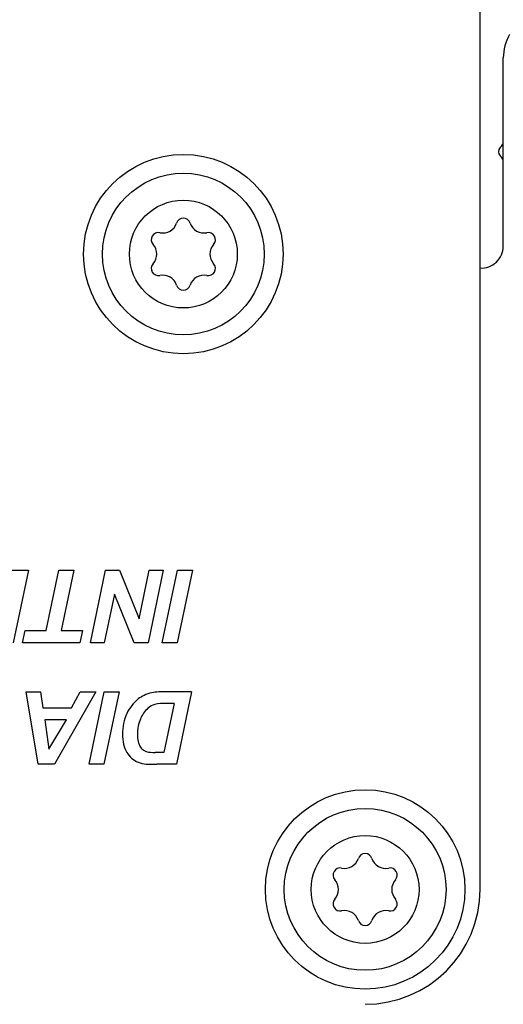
# Model space of a CAD drawing. Header units: inches. Extents: x 0 to 17, y 0 to 11.
# Tile 22 of 44: x 5.435 to 5.762, y 9.855 to 10.521. Entities that reach past the tile are written whole.
import ezdxf

# ---------------------------------------------------------------- set-up
doc = ezdxf.new("R2010")
doc.units = ezdxf.units.IN
doc.header["$LTSCALE"] = 0.935
doc.header["$MEASUREMENT"] = 0
doc.layers.get('0').update_dxf_attribs({"linetype": 'CONTINUOUS'})
doc.layers.add('03___PRT_ALL_CURVES', color=7, linetype='CONTINUOUS')

msp = doc.modelspace()

# ---------------------------------------------------------------- linework, layer by layer
at = {"color": 7, "linetype": 'Continuous'}
for p, q in [((5.74627, 9.93264), (5.74627, 10.59799)), ((5.76202, 10.36807), (5.76202, 10.49563)), ((5.76086, 10.43582), (5.75988, 10.43483)), ((5.75988, 10.42926), (5.76086, 10.42828))]:
    msp.add_line(p, q, dxfattribs=at)
for centre, radius in [((5.54548, 10.36276), 0.0675), ((5.54548, 10.36276), 0.05475), ((5.54548, 10.36276), 0.0365), ((5.66851, 9.93264), 0.0675), ((5.66851, 9.93264), 0.05475), ((5.66851, 9.93264), 0.0365)]:
    msp.add_circle(centre, radius, dxfattribs=at)
for centre, radius, start, end in [((5.79351, 10.49563), 0.0315, 150, 180), ((5.75808, 10.4386), 0.00394, 315, 360), ((5.76266, 10.43205), 0.00394, 135, 225), ((5.75808, 10.4255), 0.00394, 0, 45), ((5.54548, 10.38227), 0.00482, 18.31704, 161.68296), ((5.53155, 10.38688), 0.00985, 258.31704, 341.68296), ((5.55941, 10.38688), 0.00985, 198.31704, 281.68296), ((5.52858, 10.37252), 0.00482, 78.31704, 221.68296), ((5.56238, 10.37252), 0.00482, 318.31704, 101.68296), ((5.51762, 10.36276), 0.00985, 318.31704, 41.68296), ((5.57334, 10.36276), 0.00985, 138.31704, 221.68296), ((5.74725, 10.36807), 0.01476, 266.13129, 360), ((5.52858, 10.353), 0.00482, 138.31704, 281.68296), ((5.56238, 10.353), 0.00482, 258.31704, 41.68296), ((5.53155, 10.33863), 0.00985, 18.31704, 101.68296), ((5.55941, 10.33863), 0.00985, 78.31704, 161.68296), ((5.54548, 10.34324), 0.00482, 198.31704, 341.68296), ((5.65458, 9.95677), 0.00985, 258.31704, 341.68296), ((5.66851, 9.95215), 0.00482, 18.31704, 161.68296), ((5.68244, 9.95677), 0.00985, 198.31704, 281.68296), ((5.65161, 9.9424), 0.00482, 78.31704, 221.68296), ((5.68541, 9.9424), 0.00482, 318.31704, 101.68296), ((5.64065, 9.93264), 0.00985, 318.31704, 41.68296), ((5.69637, 9.93264), 0.00985, 138.31704, 221.68296), ((5.66851, 9.93264), 0.07776, 270, 360), ((5.65161, 9.92288), 0.00482, 138.31704, 281.68296), ((5.68541, 9.92288), 0.00482, 258.31704, 41.68296), ((5.65458, 9.90851), 0.00985, 18.31704, 101.68296), ((5.68244, 9.90851), 0.00985, 78.31704, 161.68296), ((5.66851, 9.91312), 0.00482, 198.31704, 341.68296)]:
    msp.add_arc(centre, radius, start, end, dxfattribs=at)
at = {"layer": '03___PRT_ALL_CURVES', "color": 7, "linetype": 'Continuous'}
for p, q in [((5.40226, 10.14883), (5.44063, 10.14883)), ((5.44063, 10.14883), (5.43038, 10.0997)), ((5.45263, 10.10791), (5.46117, 10.14883)), ((5.46117, 10.14883), (5.4713, 10.14883)), ((5.4713, 10.14883), (5.46272, 10.10791)), ((5.48259, 10.0997), (5.49284, 10.14883)), ((5.49284, 10.14883), (5.50226, 10.14883)), ((5.50226, 10.14883), (5.51553, 10.11582)), ((5.51553, 10.11582), (5.52244, 10.14883)), ((5.53185, 10.14883), (5.52159, 10.0997)), ((5.52244, 10.14883), (5.53185, 10.14883)), ((5.53125, 10.0997), (5.5415, 10.14883)), ((5.55162, 10.14883), (5.54133, 10.0997)), ((5.5415, 10.14883), (5.55162, 10.14883)), ((5.49884, 10.13258), (5.49197, 10.0997)), ((5.51215, 10.0997), (5.49884, 10.13258)), ((5.43671, 10.0997), (5.43842, 10.10791)), ((5.43842, 10.10791), (5.45263, 10.10791)), ((5.46272, 10.10791), (5.47713, 10.10791)), ((5.47713, 10.10791), (5.47542, 10.0997)), ((5.47542, 10.0997), (5.43671, 10.0997)), ((5.49197, 10.0997), (5.48259, 10.0997)), ((5.52159, 10.0997), (5.51215, 10.0997)), ((5.54133, 10.0997), (5.53125, 10.0997)), ((5.43916, 10.06647), (5.44874, 10.06647)), ((5.44714, 10.01735), (5.43916, 10.06647)), ((5.44874, 10.06647), (5.45038, 10.05561)), ((5.48614, 10.06647), (5.45836, 10.01735)), ((5.46985, 10.05561), (5.47575, 10.06647)), ((5.47575, 10.06647), (5.48614, 10.06647)), ((5.48168, 10.01735), (5.49193, 10.06647)), ((5.50206, 10.06647), (5.49177, 10.01735)), ((5.49193, 10.06647), (5.50206, 10.06647)), ((5.55102, 10.06647), (5.53369, 10.06647)), ((5.55102, 10.06647), (5.54073, 10.01735)), ((5.53926, 10.05857), (5.53235, 10.02546)), ((5.53926, 10.05857), (5.53413, 10.05857)), ((5.45038, 10.05561), (5.46985, 10.05561)), ((5.46634, 10.04744), (5.45162, 10.04744)), ((5.45162, 10.04744), (5.45447, 10.02767)), ((5.45447, 10.02767), (5.46634, 10.04744)), ((5.53235, 10.02546), (5.52649, 10.02546)), ((5.45836, 10.01735), (5.44714, 10.01735)), ((5.49177, 10.01735), (5.48168, 10.01735)), ((5.52042, 10.01752), (5.52749, 10.01735)), ((5.54073, 10.01735), (5.52749, 10.01735))]:
    msp.add_line(p, q, dxfattribs=at)
for points, knots in [([(5.53369, 10.06647), (5.53045, 10.06647), (5.52537, 10.0664), (5.51906, 10.06428), (5.51262, 10.06038), (5.5061, 10.05157), (5.50379, 10.04025), (5.50469, 10.03118), (5.50687, 10.02548), (5.51038, 10.02121), (5.51502, 10.0184), (5.51857, 10.0177), (5.52042, 10.01752)], [0, 0, 0, 0, 0.12906, 0.199892, 0.26255, 0.427116, 0.618679, 0.709441, 0.787872, 0.858194, 0.925841, 1, 1, 1, 1]), ([(5.53413, 10.05857), (5.53143, 10.05857), (5.52682, 10.05875), (5.5202, 10.05494), (5.51668, 10.04929), (5.51469, 10.043), (5.51432, 10.03781), (5.51457, 10.03316), (5.51584, 10.02964), (5.51784, 10.02731), (5.52131, 10.0253), (5.52441, 10.02546), (5.52649, 10.02546)], [0, 0, 0, 0, 0.152769, 0.251932, 0.418302, 0.515832, 0.624567, 0.711475, 0.777919, 0.832539, 0.882177, 1, 1, 1, 1])]:
    msp.add_open_spline(points, degree=3, knots=knots, dxfattribs=at)

doc.saveas('drawing.dxf')
